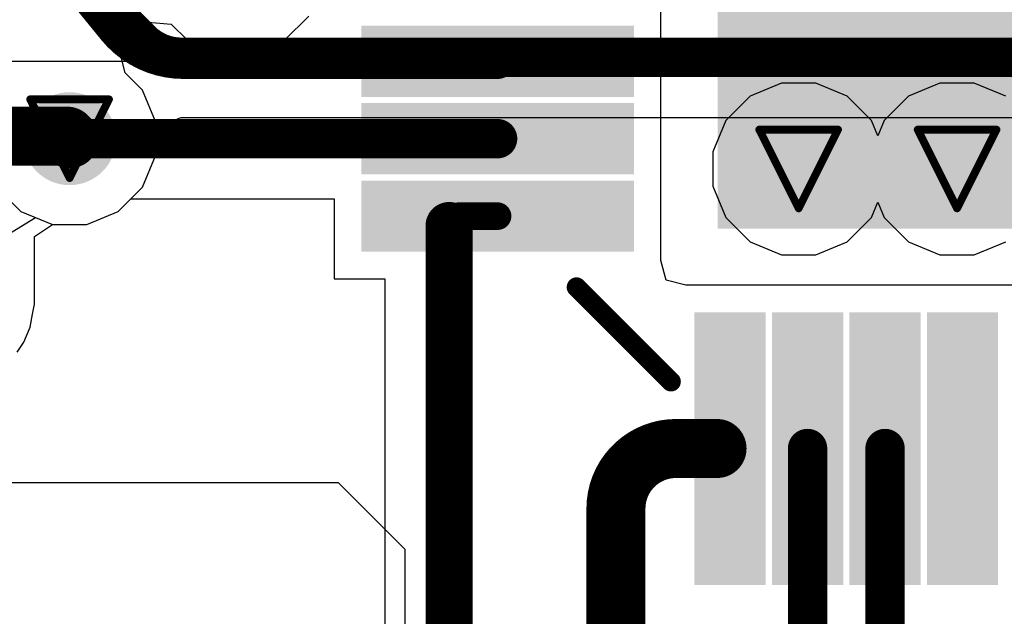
# Model space of a CAD drawing. Header units: inches. Extents: x 0 to 12.2, y 0 to 7.
# Tile 49 of 154: x 2.555 to 2.805, y 1.391 to 1.543. Entities that reach past the tile are written whole.
import ezdxf

# ---------------------------------------------------------------- set-up
doc = ezdxf.new("R2010")
doc.units = ezdxf.units.IN
doc.header["$MEASUREMENT"] = 0
for name, color, linetype in [('Bottom Layer', 5, 'Continuous'), ('Drill Drawing', 1, 'Continuous'), ('Layer 1', 16, 'Continuous'), ('Layer 2', 76, 'Continuous'), ('Top Layer', 1, 'Continuous'), ('Top Overlay', 2, 'Continuous'), ('Top Paste', 8, 'Continuous'), ('Top Solder', 216, 'Continuous'), ('Via Holes', 16, 'Continuous')]:
    doc.layers.add(name, color=color, linetype=linetype)

# ---------------------------------------------------------------- blocks, each defined once
blk = doc.blocks.new('48_HTQFP__7_7__18')
at = {"layer": 'Top Layer'}
for points in [[(-0.10827, 0.10827), (0.10827, 0.10827), (0.10827, -0.10827), (-0.10827, -0.10827)], [(0.13583, -0.04331), (0.19882, -0.04331), (0.19882, -0.05512), (0.13583, -0.05512)], [(0.13583, -0.06299), (0.19882, -0.06299), (0.19882, -0.0748), (0.13583, -0.0748)], [(0.13583, -0.08268), (0.19882, -0.08268), (0.19882, -0.09449), (0.13583, -0.09449)], [(0.13583, -0.10236), (0.19882, -0.10236), (0.19882, -0.11417), (0.13583, -0.11417)], [(0.06299, -0.13583), (0.0748, -0.13583), (0.0748, -0.19882), (0.06299, -0.19882)], [(0.08268, -0.13583), (0.09449, -0.13583), (0.09449, -0.19882), (0.08268, -0.19882)], [(0.10236, -0.13583), (0.11417, -0.13583), (0.11417, -0.19882), (0.10236, -0.19882)]]:
    blk.add_hatch(color=1, dxfattribs=at).paths.add_polyline_path(points)
at = {"layer": 'Top Paste'}
for points in [[(-0.10827, 0.10827), (0.10827, 0.10827), (0.10827, -0.10827), (-0.10827, -0.10827)], [(0.13583, -0.04331), (0.19882, -0.04331), (0.19882, -0.05512), (0.13583, -0.05512)], [(0.13583, -0.06299), (0.19882, -0.06299), (0.19882, -0.0748), (0.13583, -0.0748)], [(0.13583, -0.08268), (0.19882, -0.08268), (0.19882, -0.09449), (0.13583, -0.09449)], [(0.13583, -0.10236), (0.19882, -0.10236), (0.19882, -0.11417), (0.13583, -0.11417)], [(0.06299, -0.13583), (0.0748, -0.13583), (0.0748, -0.19882), (0.06299, -0.19882)], [(0.08268, -0.13583), (0.09449, -0.13583), (0.09449, -0.19882), (0.08268, -0.19882)], [(0.10236, -0.13583), (0.11417, -0.13583), (0.11417, -0.19882), (0.10236, -0.19882)]]:
    blk.add_hatch(color=8, dxfattribs=at).paths.add_polyline_path(points)
at = {"layer": 'Top Solder'}
for points in [[(-0.11142, 0.11142), (0.11142, 0.11142), (0.11142, -0.11142), (-0.11142, -0.11142)], [(0.13268, -0.04016), (0.20197, -0.04016), (0.20197, -0.05827), (0.13268, -0.05827)], [(0.13268, -0.05984), (0.20197, -0.05984), (0.20197, -0.07795), (0.13268, -0.07795)], [(0.13268, -0.07953), (0.20197, -0.07953), (0.20197, -0.09764), (0.13268, -0.09764)], [(0.13268, -0.09921), (0.20197, -0.09921), (0.20197, -0.11732), (0.13268, -0.11732)], [(0.05984, -0.13268), (0.07795, -0.13268), (0.07795, -0.20197), (0.05984, -0.20197)], [(0.07953, -0.13268), (0.09764, -0.13268), (0.09764, -0.20197), (0.07953, -0.20197)], [(0.09921, -0.13268), (0.11732, -0.13268), (0.11732, -0.20197), (0.09921, -0.20197)]]:
    blk.add_hatch(color=216, dxfattribs=at).paths.add_polyline_path(points)
at = {"layer": 'Top Overlay', "const_width": 0.005}
blk.add_lwpolyline([(0.12632, -0.14727), (0.15032, -0.12327)], dxfattribs=at)
at = {"layer": 'Top Overlay', "const_width": 0.0025}
for points in [[(0.14907, -0.12327, 1), (0.15157, -0.12327, 1)], [(0.12507, -0.14727, 1), (0.12757, -0.14727, 1)]]:
    blk.add_lwpolyline(points, format="xyb", close=True, dxfattribs=at)

msp = doc.modelspace()

# ---------------------------------------------------------------- hatches: boundary and pattern name
at = {"layer": 'Bottom Layer'}
h = msp.add_hatch(color=5, dxfattribs=at)
edge = h.paths.add_edge_path()
edge.add_arc((2.56773, 1.51247), 0.01181, 0, 360)
h = msp.add_hatch(color=5, dxfattribs=at)
edge = h.paths.add_edge_path()
edge.add_arc((2.75294, 1.50477), 0.01181, 0, 360)
h = msp.add_hatch(color=5, dxfattribs=at)
edge = h.paths.add_edge_path()
edge.add_arc((2.79318, 1.50477), 0.01181, 0, 360)
at = {"layer": 'Layer 1'}
h = msp.add_hatch(color=16, dxfattribs=at)
edge = h.paths.add_edge_path()
edge.add_arc((2.56773, 1.51247), 0.01181, 0, 360)
h = msp.add_hatch(color=16, dxfattribs=at)
edge = h.paths.add_edge_path()
edge.add_arc((2.75294, 1.50477), 0.01181, 0, 360)
h = msp.add_hatch(color=16, dxfattribs=at)
edge = h.paths.add_edge_path()
edge.add_arc((2.79318, 1.50477), 0.01181, 0, 360)
at = {"layer": 'Layer 2'}
h = msp.add_hatch(color=76, dxfattribs=at)
edge = h.paths.add_edge_path()
edge.add_arc((2.56773, 1.51247), 0.01181, 0, 360)
h = msp.add_hatch(color=76, dxfattribs=at)
edge = h.paths.add_edge_path()
edge.add_arc((2.75294, 1.50477), 0.01181, 0, 360)
h = msp.add_hatch(color=76, dxfattribs=at)
edge = h.paths.add_edge_path()
edge.add_arc((2.79318, 1.50477), 0.01181, 0, 360)
at = {"layer": 'Top Layer'}
h = msp.add_hatch(color=1, dxfattribs=at)
edge = h.paths.add_edge_path()
edge.add_arc((2.56773, 1.51247), 0.01181, 0, 360)
h = msp.add_hatch(color=1, dxfattribs=at)
edge = h.paths.add_edge_path()
edge.add_arc((2.75294, 1.50477), 0.01181, 0, 360)
h = msp.add_hatch(color=1, dxfattribs=at)
edge = h.paths.add_edge_path()
edge.add_arc((2.79318, 1.50477), 0.01181, 0, 360)
at = {"layer": 'Via Holes'}
h = msp.add_hatch(color=7, dxfattribs=at)
edge = h.paths.add_edge_path()
edge.add_arc((2.56773, 1.51247), 0.00591, 0, 360)
h = msp.add_hatch(color=7, dxfattribs=at)
edge = h.paths.add_edge_path()
edge.add_arc((2.75294, 1.50477), 0.00591, 0, 360)
h = msp.add_hatch(color=7, dxfattribs=at)
edge = h.paths.add_edge_path()
edge.add_arc((2.79318, 1.50477), 0.00591, 0, 360)

# ---------------------------------------------------------------- linework, layer by layer
at = {"layer": 'Bottom Layer'}
for p, q in [((2.58954, 1.51172), (2.59517, 1.51752)), ((2.59517, 1.51752), (2.5961, 1.51788)), ((2.5961, 1.51788), (2.59619, 1.51786)), ((2.59619, 1.51786), (2.89569, 1.51786)), ((2.58954, 1.50813), (2.58954, 1.51172)), ((2.58622, 1.50011), (2.58954, 1.50813)), ((2.58009, 1.49398), (2.58622, 1.50011)), ((2.57207, 1.49066), (2.58009, 1.49398)), ((2.55885, 1.48762), (2.5634, 1.49066)), ((2.5634, 1.49066), (2.57207, 1.49066)), ((2.55885, 1.47255), (2.55885, 1.48762)), ((2.55885, 1.47045), (2.55885, 1.47255)), ((2.55834, 1.46791), (2.55885, 1.47045)), ((2.55885, 1.47045), (2.55885, 1.47045)), ((2.55885, 1.47045), (2.55885, 1.47045)), ((2.55768, 1.4646), (2.55834, 1.46791)), ((2.55608, 1.46072), (2.55768, 1.4646)), ((2.55768, 1.4646), (2.55768, 1.4646)), ((2.55441, 1.45823), (2.55608, 1.46072)), ((2.55608, 1.46072), (2.55608, 1.46072)), ((2.55608, 1.46072), (2.55608, 1.46072))]:
    msp.add_line(p, q, dxfattribs=at)
at = {"layer": 'Bottom Layer', "const_width": 0.01}
for points in [[(2.56773, 1.55557), (2.58588, 1.53742)], [(2.59619, 1.53316), (2.89569, 1.53316)]]:
    msp.add_lwpolyline(points, dxfattribs=at)
at = {"layer": 'Bottom Layer', "const_width": 0.005}
for points in [[(2.58338, 1.53742, 1), (2.58838, 1.53742, 1)], [(2.58338, 1.53742, 1), (2.58838, 1.53742, 1)], [(2.59369, 1.53316, 1), (2.59869, 1.53316, 1)], [(2.59369, 1.53316, 1), (2.59869, 1.53316, 1)]]:
    msp.add_lwpolyline(points, format="xyb", close=True, dxfattribs=at)
at = {"layer": 'Bottom Layer', "const_width": 0.01}
msp.add_lwpolyline([(2.59619, 1.53316, -0.198704), (2.58588, 1.53742)], format="xyb", dxfattribs=at)
at = {"layer": 'Drill Drawing', "const_width": 0.002}
for points in [[(2.55773, 1.52247), (2.57773, 1.52247)], [(2.55773, 1.52247), (2.56773, 1.50247)], [(2.56773, 1.50247), (2.57773, 1.52247)], [(2.74294, 1.51477), (2.76294, 1.51477)], [(2.74294, 1.51477), (2.75294, 1.49477)], [(2.75294, 1.49477), (2.76294, 1.51477)], [(2.78318, 1.51477), (2.80318, 1.51477)], [(2.78318, 1.51477), (2.79318, 1.49477)], [(2.79318, 1.49477), (2.80318, 1.51477)]]:
    msp.add_lwpolyline(points, dxfattribs=at)
at = {"layer": 'Drill Drawing', "const_width": 0.001}
for points in [[(2.55723, 1.52247, 1), (2.55823, 1.52247, 1)], [(2.55723, 1.52247, 1), (2.55823, 1.52247, 1)], [(2.57723, 1.52247, 1), (2.57823, 1.52247, 1)], [(2.57723, 1.52247, 1), (2.57823, 1.52247, 1)], [(2.74244, 1.51477, 1), (2.74344, 1.51477, 1)], [(2.74244, 1.51477, 1), (2.74344, 1.51477, 1)], [(2.76244, 1.51477, 1), (2.76344, 1.51477, 1)], [(2.76244, 1.51477, 1), (2.76344, 1.51477, 1)], [(2.78268, 1.51477, 1), (2.78368, 1.51477, 1)], [(2.78268, 1.51477, 1), (2.78368, 1.51477, 1)], [(2.80268, 1.51477, 1), (2.80368, 1.51477, 1)], [(2.80268, 1.51477, 1), (2.80368, 1.51477, 1)], [(2.56723, 1.50247, 1), (2.56823, 1.50247, 1)], [(2.56723, 1.50247, 1), (2.56823, 1.50247, 1)], [(2.75244, 1.49477, 1), (2.75344, 1.49477, 1)], [(2.75244, 1.49477, 1), (2.75344, 1.49477, 1)], [(2.79268, 1.49477, 1), (2.79368, 1.49477, 1)], [(2.79268, 1.49477, 1), (2.79368, 1.49477, 1)]]:
    msp.add_lwpolyline(points, format="xyb", close=True, dxfattribs=at)
at = {"layer": 'Layer 1'}
for p, q in [((2.62235, 1.53748), (2.62849, 1.54361)), ((2.58182, 1.53782), (2.58501, 1.54101)), ((2.58501, 1.54101), (2.58771, 1.54209)), ((2.58771, 1.54209), (2.59354, 1.54158)), ((2.59354, 1.54158), (2.59765, 1.53748)), ((2.58074, 1.53352), (2.58182, 1.53782)), ((2.59765, 1.53748), (2.60566, 1.53416)), ((2.61434, 1.53416), (2.62235, 1.53748)), ((2.58182, 1.52922), (2.58074, 1.53352)), ((2.60566, 1.53416), (2.61434, 1.53416)), ((2.58622, 1.52482), (2.58182, 1.52922)), ((2.58954, 1.51681), (2.58622, 1.52482)), ((2.58954, 1.50813), (2.58954, 1.51681)), ((2.58622, 1.50011), (2.58954, 1.50813)), ((2.54924, 1.50011), (2.55538, 1.49398)), ((2.58009, 1.49398), (2.58622, 1.50011)), ((2.55538, 1.49398), (2.5634, 1.49066)), ((2.57207, 1.49066), (2.58009, 1.49398)), ((2.5634, 1.49066), (2.57207, 1.49066))]:
    msp.add_line(p, q, dxfattribs=at)
at = {"layer": 'Layer 2'}
for p, q in [((2.55139, 1.53216), (2.85678, 1.53216)), ((2.7486, 1.52658), (2.74058, 1.52326)), ((2.75728, 1.52658), (2.7486, 1.52658)), ((2.76529, 1.52326), (2.75728, 1.52658)), ((2.78884, 1.52658), (2.78083, 1.52326)), ((2.79752, 1.52658), (2.78884, 1.52658)), ((2.80554, 1.52326), (2.79752, 1.52658)), ((2.74058, 1.52326), (2.73445, 1.51712)), ((2.77143, 1.51712), (2.76529, 1.52326)), ((2.78083, 1.52326), (2.77469, 1.51712)), ((2.73445, 1.51712), (2.73113, 1.5091)), ((2.77306, 1.51318), (2.77143, 1.51712)), ((2.77469, 1.51712), (2.77306, 1.51318)), ((2.73113, 1.5091), (2.73113, 1.50043)), ((2.73113, 1.50043), (2.73445, 1.49241)), ((2.77143, 1.49241), (2.77306, 1.49635)), ((2.77306, 1.49635), (2.77469, 1.49241)), ((2.73445, 1.49241), (2.74058, 1.48627)), ((2.76529, 1.48627), (2.77143, 1.49241)), ((2.77469, 1.49241), (2.78083, 1.48627)), ((2.74058, 1.48627), (2.7486, 1.48295)), ((2.75728, 1.48295), (2.76529, 1.48627)), ((2.78083, 1.48627), (2.78884, 1.48295)), ((2.79752, 1.48295), (2.80554, 1.48627)), ((2.7486, 1.48295), (2.75728, 1.48295)), ((2.78884, 1.48295), (2.79752, 1.48295)), ((2.63608, 1.425), (2.55248, 1.425)), ((2.653, 1.40808), (2.63608, 1.425)), ((2.653, 1.24575), (2.653, 1.40808))]:
    msp.add_line(p, q, dxfattribs=at)
at = {"layer": 'Top Layer'}
for p, q in [((2.71796, 1.51625), (2.71796, 1.54806)), ((2.71796, 1.48154), (2.71796, 1.51625)), ((2.58009, 1.49398), (2.58329, 1.49717)), ((2.58329, 1.49717), (2.63497, 1.49717)), ((2.63497, 1.49717), (2.63497, 1.47688)), ((2.57207, 1.49066), (2.58009, 1.49398)), ((2.55206, 1.48815), (2.55906, 1.49245)), ((2.55906, 1.49245), (2.5634, 1.49066)), ((2.5634, 1.49066), (2.57207, 1.49066)), ((2.71927, 1.47653), (2.71796, 1.48154)), ((2.63497, 1.47688), (2.64784, 1.47688)), ((2.64784, 1.47688), (2.64784, 1.34398)), ((2.72427, 1.47522), (2.71927, 1.47653)), ((2.83016, 1.47522), (2.72427, 1.47522))]:
    msp.add_line(p, q, dxfattribs=at)
for points, const_width in [([(2.56773, 1.55457), (2.57925, 1.54042)], 0.009), ([(2.59664, 1.53215), (2.67646, 1.53215)], 0.009), ([(2.53104, 1.51312), (2.56708, 1.51312)], 0.015), ([(2.56708, 1.51312), (2.56773, 1.51247)], 0.015), ([(2.56773, 1.51247), (2.67646, 1.51247)], 0.01), ([(2.66416, 1.30224), (2.66416, 1.49038)], 0.012), ([(2.66416, 1.49038), (2.66656, 1.49278)], 0.007), ([(2.66656, 1.49278), (2.67646, 1.49278)], 0.007), ([(2.72178, 1.43373), (2.7322, 1.43373)], 0.015), ([(2.7552, 1.38182), (2.7552, 1.43373)], 0.01), ([(2.77489, 1.38182), (2.77489, 1.43373)], 0.01), ([(2.70652, 1.365), (2.70652, 1.41846)], 0.015)]:
    msp.add_lwpolyline(points, dxfattribs=dict(at, const_width=const_width))
for points, const_width in [([(2.577, 1.54042, 1), (2.5815, 1.54042, 1)], 0.0045), ([(2.577, 1.54042, 1), (2.5815, 1.54042, 1)], 0.0045), ([(2.59439, 1.53215, 1), (2.59889, 1.53215, 1)], 0.0045), ([(2.59439, 1.53215, 1), (2.59889, 1.53215, 1)], 0.0045), ([(2.67421, 1.53215, 1), (2.67871, 1.53215, 1)], 0.0045), ([(2.56333, 1.51312, 1), (2.57083, 1.51312, 1)], 0.0075), ([(2.56333, 1.51312, 1), (2.57083, 1.51312, 1)], 0.0075), ([(2.56398, 1.51247, 1), (2.57148, 1.51247, 1)], 0.0075), ([(2.56523, 1.51247, 1), (2.57023, 1.51247, 1)], 0.005), ([(2.67396, 1.51247, 1), (2.67896, 1.51247, 1)], 0.005), ([(2.66116, 1.49038, 1), (2.66716, 1.49038, 1)], 0.006), ([(2.66481, 1.49278, 1), (2.66831, 1.49278, 1)], 0.0035), ([(2.66481, 1.49278, 1), (2.66831, 1.49278, 1)], 0.0035), ([(2.67471, 1.49278, 1), (2.67821, 1.49278, 1)], 0.0035), ([(2.66241, 1.49038, 1), (2.66591, 1.49038, 1)], 0.0035), ([(2.71803, 1.43373, 1), (2.72553, 1.43373, 1)], 0.0075), ([(2.71803, 1.43373, 1), (2.72553, 1.43373, 1)], 0.0075), ([(2.72845, 1.43373, 1), (2.73595, 1.43373, 1)], 0.0075), ([(2.7527, 1.43373, 1), (2.7577, 1.43373, 1)], 0.005), ([(2.77239, 1.43373, 1), (2.77739, 1.43373, 1)], 0.005), ([(2.70277, 1.41846, 1), (2.71027, 1.41846, 1)], 0.0075), ([(2.70277, 1.41846, 1), (2.71027, 1.41846, 1)], 0.0075)]:
    msp.add_lwpolyline(points, format="xyb", close=True, dxfattribs=dict(at, const_width=const_width))
for points, const_width in [([(2.59664, 1.53215, -0.225601), (2.57925, 1.54042)], 0.009), ([(2.70652, 1.41846, -0.414214), (2.72178, 1.43373)], 0.015)]:
    msp.add_lwpolyline(points, format="xyb", dxfattribs=dict(at, const_width=const_width))

# ---------------------------------------------------------------- block references
at = {"rotation": 270}
msp.add_blockref('48_HTQFP__7_7__18', (2.84378, 1.60105), dxfattribs=at)

doc.saveas('drawing.dxf')
